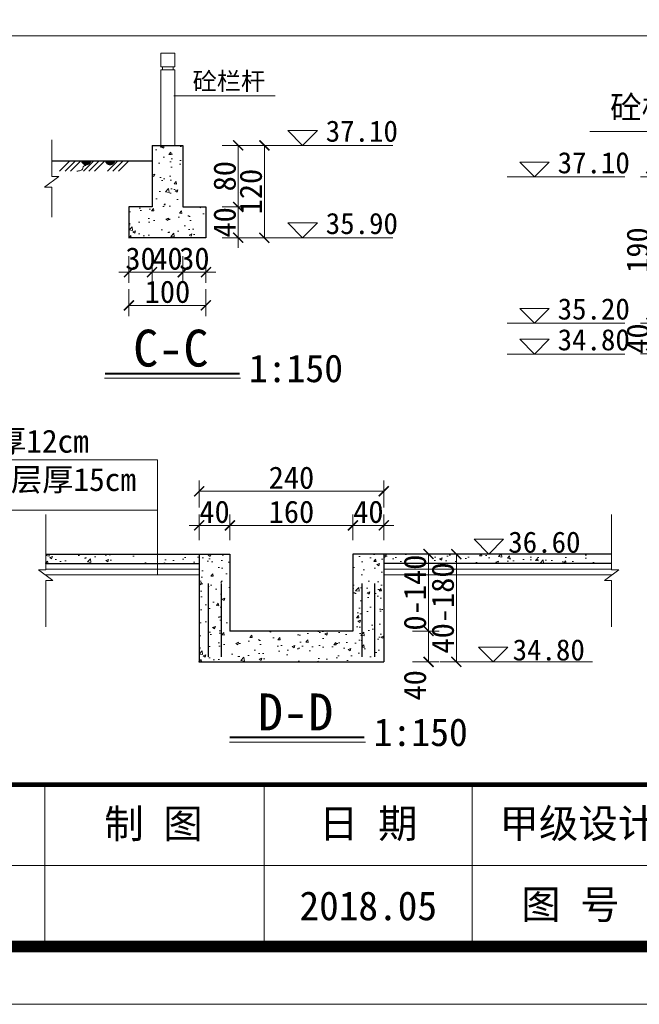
# Model space of a CAD drawing. Extents: x -27255 to 1448651, y 31034 to 8081248.
# Tile 130 of 198: x 583518 to 583599, y 3862053 to 3862181. Entities that reach past the tile are written whole.
import ezdxf
from ezdxf.enums import TextEntityAlignment as Align

# ---------------------------------------------------------------- set-up
doc = ezdxf.new("R2010")
doc.units = 0
doc.header["$PDMODE"] = 32
doc.header["$PDSIZE"] = 0.2
doc.layers.get('0').update_dxf_attribs({"linetype": 'CONTINUOUS'})
doc.layers.get('Defpoints').update_dxf_attribs({"linetype": 'CONTINUOUS'})
for name, color, linetype, lineweight in [('0.09折线', 6, 'CONTINUOUS', 9), ('0.09标注线', 3, 'CONTINUOUS', 9), ('0.13填充', 8, 'CONTINUOUS', 9), ('0.13文字', 3, 'CONTINUOUS', 13), ('0.30粗线', 7, 'CONTINUOUS', 30), ('0.3黄粗', 2, 'CONTINUOUS', 30), ('图框', 7, 'CONTINUOUS', 20), ('文字', 7, 'CONTINUOUS', 15), ('细实线', 3, 'CONTINUOUS', 20)]:
    doc.layers.add(name, color=color, linetype=linetype, lineweight=lineweight)
doc.styles.add('-仿宋_GB2312', font='FangSong_GB2312.ttf')
doc.styles.get("Standard").update_dxf_attribs({"font": 'rs.shx', "bigfont": 'hztxt.shx'})
doc.styles.add('仿宋', font='FangSong_GB2312.ttf', dxfattribs={"width": 0.7})
doc.styles.add('宋体', font='FangSong_GB2312.ttf')
doc.dimstyles.get("Standard").update_dxf_attribs({"dimtxt": 0.18, "dimasz": 0.18, "dimexe": 0.18, "dimexo": 0.0625, "dimgap": 0.09, "dimtad": 0, "dimtih": 1, "dimtoh": 1, "dimdec": 4, "dimzin": 0, "dimdsep": 46, "dimtxsty": 'Standard', "dimcen": 0.09, "dimadec": 0, "dimazin": 0, "dimtfac": 1, "dimtdec": 4, "dimtofl": 0, "dimtmove": 0, "dimatfit": 3, "dimfxl": 1, "dimtolj": 1, "dimtzin": 0, "dimarcsym": 0})

# ---------------------------------------------------------------- blocks, each defined once
blk = doc.blocks.new('d4trtg')
for p, q in [((657160.63, 3899795.46), (657160.63, 3899655.36)), ((657350.75, 3899795.46), (657350.75, 3899655.36)), ((657530.88, 3899795.46), (657530.88, 3899655.36))]:
    blk.add_line(p, q)
at = {"lineweight": 0}
for p, q in [((658021.21, 3899725.41), (655949.81, 3899725.41)), ((658071.24, 3899605.33), (653868.4, 3899605.33))]:
    blk.add_line(p, q, dxfattribs=at)
at = {"lineweight": 0, "const_width": 10.01}
blk.add_lwpolyline([(654118.57, 3902527.3), (658021.21, 3902527.3), (658021.21, 3899655.36), (654118.57, 3899655.36)], close=True, dxfattribs=at)
at = {"lineweight": 0, "const_width": 4}
blk.add_lwpolyline([(658021.21, 3899795.46), (654118.57, 3899795.46)], dxfattribs=at)
at = {"style": '仿宋'}
blk.add_text('2018.05', height=25.017, dxfattribs=at).set_placement((657440.81, 3899690.39), align=Align.MIDDLE)
at = {"attachment_point": 5, "style": '宋体'}
for s, insert, char_height in [('制 图', (657254.86, 3899760.21), 25.017), ('日 期', (657440.81, 3899760.43), 25.017), ('甲级设计证书编号A132012666', (657776.04, 3899760.43), 25.0169), ('图 号', (657615.93, 3899690.39), 25.017)]:
    blk.add_mtext(s, dxfattribs=dict(at, insert=insert, char_height=char_height))
blk = doc.blocks.new('_ARCHTICK')
at = {"color": 0, "linetype": 'ByBlock', "const_width": 0.15}
blk.add_lwpolyline([(-0.5, -0.5), (0.5, 0.5)], dxfattribs=at)
blk = doc.blocks.new('*D3595')
at = {"layer": '0.13文字', "color": 0, "lineweight": 9}
for p, q in [((583091.38, 3862181.12), (583091.38, 3862177.62)), ((583622.38, 3862181.12), (583622.38, 3862177.62)), ((583091.38, 3862179.02), (583622.38, 3862179.02))]:
    blk.add_line(p, q, dxfattribs=at)
at = {"layer": 'Defpoints', "color": 0, "lineweight": 13}
for p in [(583622.38, 3862253.45), (583091.38, 3862248.44), (583622.38, 3862179.02)]:
    blk.add_point(p, dxfattribs=at)
at = {"layer": '0.13文字', "color": 0, "lineweight": 9, "xscale": 1.3, "yscale": 1.3, "zscale": 1.3, "rotation": 180}
blk.add_blockref('_ARCHTICK', (583091.38, 3862179.02), dxfattribs=at)
at = {"layer": '0.13文字', "color": 0, "lineweight": 9, "xscale": 1.3, "yscale": 1.3, "zscale": 1.3}
blk.add_blockref('_ARCHTICK', (583622.38, 3862179.02), dxfattribs=at)
at = {"layer": '0.13文字', "color": 0, "lineweight": 13, "insert": (583356.88, 3862180.77), "char_height": 2.9, "attachment_point": 5, "style": '-仿宋_GB2312'}
blk.add_mtext('\\A1;5310', dxfattribs=at)
blk = doc.blocks.new('*D4289')
at = {"layer": '0.13文字', "color": 0, "lineweight": 9}
for p, q in [((583602.17, 3862160.69), (583598.67, 3862160.69)), ((583600.07, 3862160.69), (583600.07, 3862141.69)), ((583602.17, 3862141.69), (583598.67, 3862141.69))]:
    blk.add_line(p, q, dxfattribs=at)
at = {"layer": 'Defpoints', "color": 0, "lineweight": 13}
for p in [(583608.01, 3862160.69), (583600.07, 3862141.69), (583608.01, 3862141.69)]:
    blk.add_point(p, dxfattribs=at)
at = {"layer": '0.13文字', "color": 0, "lineweight": 9, "xscale": 1.3, "yscale": 1.3, "zscale": 1.3}
for p, rotation in [((583600.07, 3862160.69), 90), ((583600.07, 3862141.69), 270)]:
    blk.add_blockref('_ARCHTICK', p, dxfattribs=dict(at, rotation=rotation))
at = {"layer": '0.13文字', "color": 0, "lineweight": 13, "insert": (583598.32, 3862151.19), "char_height": 2.9, "attachment_point": 5, "rotation": 90, "style": '-仿宋_GB2312'}
blk.add_mtext('\\A1;190', dxfattribs=at)
blk = doc.blocks.new('*D4290')
at = {"layer": '0.13文字', "color": 0, "lineweight": 9}
for p, q in [((583600.07, 3862141.69), (583600.07, 3862142.99)), ((583602.17, 3862141.69), (583598.67, 3862141.69)), ((583600.07, 3862141.69), (583600.07, 3862137.69)), ((583602.17, 3862137.69), (583598.67, 3862137.69)), ((583600.07, 3862137.69), (583600.07, 3862136.39))]:
    blk.add_line(p, q, dxfattribs=at)
at = {"layer": 'Defpoints', "color": 0, "lineweight": 13}
for p in [(583605.01, 3862141.69), (583600.07, 3862137.69), (583605.01, 3862137.69)]:
    blk.add_point(p, dxfattribs=at)
at = {"layer": '0.13文字', "color": 0, "lineweight": 9, "xscale": 1.3, "yscale": 1.3, "zscale": 1.3}
for p, rotation in [((583600.07, 3862141.69), 270), ((583600.07, 3862137.69), 90)]:
    blk.add_blockref('_ARCHTICK', p, dxfattribs=dict(at, rotation=rotation))
at = {"layer": '0.13文字', "color": 0, "lineweight": 13, "insert": (583598.32, 3862139.69), "char_height": 2.9, "attachment_point": 5, "rotation": 90, "style": '-仿宋_GB2312'}
blk.add_mtext('\\A1;40', dxfattribs=at)
blk = doc.blocks.new('*D4291')
at = {"layer": '0.13文字', "color": 0, "lineweight": 9}
for p, q in [((583532.16, 3862150.42), (583532.16, 3862146.92)), ((583535.16, 3862150.42), (583535.16, 3862146.92)), ((583532.16, 3862148.32), (583530.86, 3862148.32)), ((583532.16, 3862148.32), (583535.16, 3862148.32)), ((583535.16, 3862148.32), (583536.46, 3862148.32))]:
    blk.add_line(p, q, dxfattribs=at)
at = {"layer": 'Defpoints', "color": 0, "lineweight": 13}
for p in [(583535.16, 3862156.79), (583532.16, 3862152.79), (583535.16, 3862148.32)]:
    blk.add_point(p, dxfattribs=at)
at = {"layer": '0.13文字', "color": 0, "lineweight": 9, "xscale": 1.3, "yscale": 1.3, "zscale": 1.3}
blk.add_blockref('_ARCHTICK', (583532.16, 3862148.32), dxfattribs=at)
at = {"layer": '0.13文字', "color": 0, "lineweight": 9, "xscale": 1.3, "yscale": 1.3, "zscale": 1.3, "rotation": 180}
blk.add_blockref('_ARCHTICK', (583535.16, 3862148.32), dxfattribs=at)
at = {"layer": '0.13文字', "color": 0, "lineweight": 13, "insert": (583533.66, 3862150.07), "char_height": 2.9, "attachment_point": 5, "style": '-仿宋_GB2312'}
blk.add_mtext('\\A1;30', dxfattribs=at)
blk = doc.blocks.new('*D4292')
at = {"layer": '0.13文字', "color": 0, "lineweight": 9}
for p, q in [((583535.16, 3862150.42), (583535.16, 3862146.92)), ((583539.16, 3862150.42), (583539.16, 3862146.92)), ((583535.16, 3862148.32), (583533.86, 3862148.32)), ((583535.16, 3862148.32), (583539.16, 3862148.32)), ((583539.16, 3862148.32), (583540.46, 3862148.32))]:
    blk.add_line(p, q, dxfattribs=at)
at = {"layer": 'Defpoints', "color": 0, "lineweight": 13}
for p in [(583535.16, 3862156.79), (583539.16, 3862156.79), (583539.16, 3862148.32)]:
    blk.add_point(p, dxfattribs=at)
at = {"layer": '0.13文字', "color": 0, "lineweight": 9, "xscale": 1.3, "yscale": 1.3, "zscale": 1.3}
blk.add_blockref('_ARCHTICK', (583535.16, 3862148.32), dxfattribs=at)
at = {"layer": '0.13文字', "color": 0, "lineweight": 9, "xscale": 1.3, "yscale": 1.3, "zscale": 1.3, "rotation": 180}
blk.add_blockref('_ARCHTICK', (583539.16, 3862148.32), dxfattribs=at)
at = {"layer": '0.13文字', "color": 0, "lineweight": 13, "insert": (583537.16, 3862150.07), "char_height": 2.9, "attachment_point": 5, "style": '-仿宋_GB2312'}
blk.add_mtext('\\A1;40', dxfattribs=at)
blk = doc.blocks.new('*D4293')
at = {"layer": '0.13文字', "color": 0, "lineweight": 9}
for p, q in [((583539.16, 3862150.42), (583539.16, 3862146.92)), ((583542.16, 3862150.42), (583542.16, 3862146.92)), ((583539.16, 3862148.32), (583537.86, 3862148.32)), ((583539.16, 3862148.32), (583542.16, 3862148.32)), ((583542.16, 3862148.32), (583543.46, 3862148.32))]:
    blk.add_line(p, q, dxfattribs=at)
at = {"layer": 'Defpoints', "color": 0, "lineweight": 13}
for p in [(583539.16, 3862156.79), (583542.16, 3862156.79), (583542.16, 3862148.32)]:
    blk.add_point(p, dxfattribs=at)
at = {"layer": '0.13文字', "color": 0, "lineweight": 9, "xscale": 1.3, "yscale": 1.3, "zscale": 1.3}
blk.add_blockref('_ARCHTICK', (583539.16, 3862148.32), dxfattribs=at)
at = {"layer": '0.13文字', "color": 0, "lineweight": 9, "xscale": 1.3, "yscale": 1.3, "zscale": 1.3, "rotation": 180}
blk.add_blockref('_ARCHTICK', (583542.16, 3862148.32), dxfattribs=at)
at = {"layer": '0.13文字', "color": 0, "lineweight": 13, "insert": (583540.66, 3862150.07), "char_height": 2.9, "attachment_point": 5, "style": '-仿宋_GB2312'}
blk.add_mtext('\\A1;30', dxfattribs=at)
blk = doc.blocks.new('*D4294')
at = {"layer": '0.13文字', "color": 0, "lineweight": 9}
for p, q in [((583532.16, 3862146.11), (583532.16, 3862142.61)), ((583542.16, 3862146.11), (583542.16, 3862142.61)), ((583542.16, 3862144.01), (583532.16, 3862144.01))]:
    blk.add_line(p, q, dxfattribs=at)
at = {"layer": 'Defpoints', "color": 0, "lineweight": 13}
for p in [(583532.16, 3862156.79), (583542.16, 3862156.79), (583532.16, 3862144.01)]:
    blk.add_point(p, dxfattribs=at)
at = {"layer": '0.13文字', "color": 0, "lineweight": 9, "xscale": 1.3, "yscale": 1.3, "zscale": 1.3, "rotation": 180}
blk.add_blockref('_ARCHTICK', (583532.16, 3862144.01), dxfattribs=at)
at = {"layer": '0.13文字', "color": 0, "lineweight": 9, "xscale": 1.3, "yscale": 1.3, "zscale": 1.3}
blk.add_blockref('_ARCHTICK', (583542.16, 3862144.01), dxfattribs=at)
at = {"layer": '0.13文字', "color": 0, "lineweight": 13, "insert": (583537.16, 3862145.76), "char_height": 2.9, "attachment_point": 5, "style": '-仿宋_GB2312'}
blk.add_mtext('\\A1;100', dxfattribs=at)
blk = doc.blocks.new('*D4295')
at = {"layer": '0.13文字', "color": 0, "lineweight": 9}
for p, q in [((583544.26, 3862164.79), (583547.76, 3862164.79)), ((583546.36, 3862164.79), (583546.36, 3862156.79)), ((583544.26, 3862156.79), (583547.76, 3862156.79))]:
    blk.add_line(p, q, dxfattribs=at)
at = {"layer": 'Defpoints', "color": 0, "lineweight": 13}
for p in [(583539.16, 3862164.79), (583539.16, 3862156.79), (583546.36, 3862156.79)]:
    blk.add_point(p, dxfattribs=at)
at = {"layer": '0.13文字', "color": 0, "lineweight": 9, "xscale": 1.3, "yscale": 1.3, "zscale": 1.3}
for p, rotation in [((583546.36, 3862164.79), 90), ((583546.36, 3862156.79), 270)]:
    blk.add_blockref('_ARCHTICK', p, dxfattribs=dict(at, rotation=rotation))
at = {"layer": '0.13文字', "color": 0, "lineweight": 13, "insert": (583544.61, 3862160.79), "char_height": 2.9, "attachment_point": 5, "rotation": 90, "style": '-仿宋_GB2312'}
blk.add_mtext('\\A1;80', dxfattribs=at)
blk = doc.blocks.new('*D4296')
at = {"layer": '0.13文字', "color": 0, "lineweight": 9}
for p, q in [((583546.36, 3862156.79), (583546.36, 3862158.09)), ((583544.26, 3862156.79), (583547.76, 3862156.79)), ((583546.36, 3862156.79), (583546.36, 3862152.79)), ((583544.26, 3862152.79), (583547.76, 3862152.79)), ((583546.36, 3862152.79), (583546.36, 3862151.49))]:
    blk.add_line(p, q, dxfattribs=at)
at = {"layer": 'Defpoints', "color": 0, "lineweight": 13}
for p in [(583542.16, 3862156.79), (583542.16, 3862152.79), (583546.36, 3862152.79)]:
    blk.add_point(p, dxfattribs=at)
at = {"layer": '0.13文字', "color": 0, "lineweight": 9, "xscale": 1.3, "yscale": 1.3, "zscale": 1.3}
for p, rotation in [((583546.36, 3862156.79), 270), ((583546.36, 3862152.79), 90)]:
    blk.add_blockref('_ARCHTICK', p, dxfattribs=dict(at, rotation=rotation))
at = {"layer": '0.13文字', "color": 0, "lineweight": 13, "insert": (583544.61, 3862154.79), "char_height": 2.9, "attachment_point": 5, "rotation": 90, "style": '-仿宋_GB2312'}
blk.add_mtext('\\A1;40', dxfattribs=at)
blk = doc.blocks.new('*D4297')
at = {"layer": '0.13文字', "color": 0, "lineweight": 9}
for p, q in [((583547.66, 3862164.79), (583551.16, 3862164.79)), ((583549.76, 3862164.79), (583549.76, 3862152.79)), ((583547.66, 3862152.79), (583551.16, 3862152.79))]:
    blk.add_line(p, q, dxfattribs=at)
at = {"layer": 'Defpoints', "color": 0, "lineweight": 13}
for p in [(583539.16, 3862164.79), (583542.16, 3862152.79), (583549.76, 3862152.79)]:
    blk.add_point(p, dxfattribs=at)
at = {"layer": '0.13文字', "color": 0, "lineweight": 9, "xscale": 1.3, "yscale": 1.3, "zscale": 1.3}
for p, rotation in [((583549.76, 3862164.79), 90), ((583549.76, 3862152.79), 270)]:
    blk.add_blockref('_ARCHTICK', p, dxfattribs=dict(at, rotation=rotation))
at = {"layer": '0.13文字', "color": 0, "lineweight": 13, "insert": (583548.01, 3862158.79), "char_height": 2.9, "attachment_point": 5, "rotation": 90, "style": '-仿宋_GB2312'}
blk.add_mtext('\\A1;120', dxfattribs=at)
blk = doc.blocks.new('*D4302')
at = {"layer": '0.13文字', "color": 0, "lineweight": 9}
for p, q in [((583541.28, 3862113.49), (583541.28, 3862116.82)), ((583545.28, 3862113.49), (583545.28, 3862116.82)), ((583541.28, 3862115.42), (583539.98, 3862115.42)), ((583541.28, 3862115.42), (583545.28, 3862115.42)), ((583545.28, 3862115.42), (583546.58, 3862115.42))]:
    blk.add_line(p, q, dxfattribs=at)
at = {"layer": 'Defpoints', "color": 0, "lineweight": 13}
for p in [(583545.28, 3862115.42), (583541.28, 3862111.69), (583545.28, 3862111.69)]:
    blk.add_point(p, dxfattribs=at)
at = {"layer": '0.13文字', "color": 0, "lineweight": 9, "xscale": 1.3, "yscale": 1.3, "zscale": 1.3}
blk.add_blockref('_ARCHTICK', (583541.28, 3862115.42), dxfattribs=at)
at = {"layer": '0.13文字', "color": 0, "lineweight": 9, "xscale": 1.3, "yscale": 1.3, "zscale": 1.3, "rotation": 180}
blk.add_blockref('_ARCHTICK', (583545.28, 3862115.42), dxfattribs=at)
at = {"layer": '0.13文字', "color": 0, "lineweight": 13, "insert": (583543.28, 3862117.17), "char_height": 2.9, "attachment_point": 5, "style": '-仿宋_GB2312'}
blk.add_mtext('\\A1;40', dxfattribs=at)
blk = doc.blocks.new('*D4303')
at = {"layer": '0.13文字', "color": 0, "lineweight": 9}
for p, q in [((583545.28, 3862113.49), (583545.28, 3862116.82)), ((583561.28, 3862113.49), (583561.28, 3862116.82)), ((583545.28, 3862115.42), (583561.28, 3862115.42))]:
    blk.add_line(p, q, dxfattribs=at)
at = {"layer": 'Defpoints', "color": 0, "lineweight": 13}
for p in [(583561.28, 3862115.42), (583545.28, 3862111.69), (583561.28, 3862111.69)]:
    blk.add_point(p, dxfattribs=at)
at = {"layer": '0.13文字', "color": 0, "lineweight": 9, "xscale": 1.3, "yscale": 1.3, "zscale": 1.3, "rotation": 180}
blk.add_blockref('_ARCHTICK', (583545.28, 3862115.42), dxfattribs=at)
at = {"layer": '0.13文字', "color": 0, "lineweight": 9, "xscale": 1.3, "yscale": 1.3, "zscale": 1.3}
blk.add_blockref('_ARCHTICK', (583561.28, 3862115.42), dxfattribs=at)
at = {"layer": '0.13文字', "color": 0, "lineweight": 13, "insert": (583553.28, 3862117.17), "char_height": 2.9, "attachment_point": 5, "style": '-仿宋_GB2312'}
blk.add_mtext('\\A1;160', dxfattribs=at)
blk = doc.blocks.new('*D4304')
at = {"layer": '0.13文字', "color": 0, "lineweight": 9}
for p, q in [((583561.28, 3862113.49), (583561.28, 3862116.82)), ((583565.28, 3862113.49), (583565.28, 3862116.82)), ((583561.28, 3862115.42), (583559.98, 3862115.42)), ((583561.28, 3862115.42), (583565.28, 3862115.42)), ((583565.28, 3862115.42), (583566.58, 3862115.42))]:
    blk.add_line(p, q, dxfattribs=at)
at = {"layer": 'Defpoints', "color": 0, "lineweight": 13}
for p in [(583565.28, 3862115.42), (583561.28, 3862111.69), (583565.28, 3862111.69)]:
    blk.add_point(p, dxfattribs=at)
at = {"layer": '0.13文字', "color": 0, "lineweight": 9, "xscale": 1.3, "yscale": 1.3, "zscale": 1.3}
blk.add_blockref('_ARCHTICK', (583561.28, 3862115.42), dxfattribs=at)
at = {"layer": '0.13文字', "color": 0, "lineweight": 9, "xscale": 1.3, "yscale": 1.3, "zscale": 1.3, "rotation": 180}
blk.add_blockref('_ARCHTICK', (583565.28, 3862115.42), dxfattribs=at)
at = {"layer": '0.13文字', "color": 0, "lineweight": 13, "insert": (583563.28, 3862117.17), "char_height": 2.9, "attachment_point": 5, "style": '-仿宋_GB2312'}
blk.add_mtext('\\A1;40', dxfattribs=at)
blk = doc.blocks.new('*D4305')
at = {"layer": '0.13文字', "color": 0, "lineweight": 9}
for p, q in [((583541.28, 3862117.75), (583541.28, 3862121.25)), ((583565.28, 3862117.75), (583565.28, 3862121.25)), ((583565.28, 3862119.85), (583541.28, 3862119.85))]:
    blk.add_line(p, q, dxfattribs=at)
at = {"layer": 'Defpoints', "color": 0, "lineweight": 13}
for p in [(583541.28, 3862119.85), (583541.28, 3862111.69), (583565.28, 3862111.69)]:
    blk.add_point(p, dxfattribs=at)
at = {"layer": '0.13文字', "color": 0, "lineweight": 9, "xscale": 1.3, "yscale": 1.3, "zscale": 1.3, "rotation": 180}
blk.add_blockref('_ARCHTICK', (583541.28, 3862119.85), dxfattribs=at)
at = {"layer": '0.13文字', "color": 0, "lineweight": 9, "xscale": 1.3, "yscale": 1.3, "zscale": 1.3}
blk.add_blockref('_ARCHTICK', (583565.28, 3862119.85), dxfattribs=at)
at = {"layer": '0.13文字', "color": 0, "lineweight": 13, "insert": (583553.28, 3862121.6), "char_height": 2.9, "attachment_point": 5, "style": '-仿宋_GB2312'}
blk.add_mtext('\\A1;240', dxfattribs=at)
blk = doc.blocks.new('*D4306')
at = {"layer": '0.13文字', "color": 0, "lineweight": 9}
for p, q in [((583569, 3862111.69), (583572.5, 3862111.69)), ((583571.1, 3862111.69), (583571.1, 3862101.69)), ((583569, 3862101.69), (583572.5, 3862101.69))]:
    blk.add_line(p, q, dxfattribs=at)
at = {"layer": 'Defpoints', "color": 0, "lineweight": 13}
for p in [(583561.28, 3862111.69), (583561.28, 3862101.69), (583571.1, 3862101.69)]:
    blk.add_point(p, dxfattribs=at)
at = {"layer": '0.13文字', "color": 0, "lineweight": 9, "xscale": 1.3, "yscale": 1.3, "zscale": 1.3}
for p, rotation in [((583571.1, 3862111.69), 90), ((583571.1, 3862101.69), 270)]:
    blk.add_blockref('_ARCHTICK', p, dxfattribs=dict(at, rotation=rotation))
at = {"layer": '0.13文字', "color": 0, "lineweight": 13, "insert": (583569.35, 3862106.69), "char_height": 2.9, "attachment_point": 5, "rotation": 90, "style": '-仿宋_GB2312'}
blk.add_mtext('\\A1;0-140', dxfattribs=at)
blk = doc.blocks.new('*D4307')
at = {"layer": '0.13文字', "color": 0, "lineweight": 9}
for p, q in [((583569, 3862101.69), (583572.5, 3862101.69)), ((583571.1, 3862101.69), (583571.1, 3862097.69)), ((583569, 3862097.69), (583572.5, 3862097.69))]:
    blk.add_line(p, q, dxfattribs=at)
at = {"layer": 'Defpoints', "color": 0, "lineweight": 13}
for p in [(583561.28, 3862101.69), (583565.28, 3862097.69), (583571.1, 3862097.69)]:
    blk.add_point(p, dxfattribs=at)
at = {"layer": '0.13文字', "color": 0, "lineweight": 9, "xscale": 1.3, "yscale": 1.3, "zscale": 1.3}
for p, rotation in [((583571.1, 3862101.69), 90), ((583571.1, 3862097.69), 270)]:
    blk.add_blockref('_ARCHTICK', p, dxfattribs=dict(at, rotation=rotation))
at = {"layer": '0.13文字', "color": 0, "lineweight": 13, "insert": (583569.35, 3862094.64), "char_height": 2.9, "attachment_point": 5, "rotation": 90, "style": '-仿宋_GB2312'}
blk.add_mtext('\\A1;40', dxfattribs=at)
blk = doc.blocks.new('*D4308')
at = {"layer": '0.13文字', "color": 0, "lineweight": 9}
for p, q in [((583572.62, 3862111.69), (583576.12, 3862111.69)), ((583574.72, 3862111.69), (583574.72, 3862097.69)), ((583572.62, 3862097.69), (583576.12, 3862097.69))]:
    blk.add_line(p, q, dxfattribs=at)
at = {"layer": 'Defpoints', "color": 0, "lineweight": 13}
for p in [(583565.28, 3862111.69), (583565.28, 3862097.69), (583574.72, 3862097.69)]:
    blk.add_point(p, dxfattribs=at)
at = {"layer": '0.13文字', "color": 0, "lineweight": 9, "xscale": 1.3, "yscale": 1.3, "zscale": 1.3}
for p, rotation in [((583574.72, 3862111.69), 90), ((583574.72, 3862097.69), 270)]:
    blk.add_blockref('_ARCHTICK', p, dxfattribs=dict(at, rotation=rotation))
at = {"layer": '0.13文字', "color": 0, "lineweight": 13, "insert": (583572.97, 3862104.69), "char_height": 2.9, "attachment_point": 5, "rotation": 90, "style": '-仿宋_GB2312'}
blk.add_mtext('\\A1;40-180', dxfattribs=at)

msp = doc.modelspace()

# ---------------------------------------------------------------- hatches: boundary and pattern name
at = {"layer": '0.13填充'}
h = msp.add_hatch(color=7, dxfattribs=at)
edge = h.paths.add_edge_path()
edge.add_ellipse((583526.59788, 3862162.92914), major_axis=(0, -0.73325), ratio=0.964264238, start_angle=280.8772955, end_angle=439.1227045)
edge.add_line((583527.29223, 3862162.79077), (583525.90353, 3862162.79077))
h = msp.add_hatch(color=7, dxfattribs=at)
edge = h.paths.add_edge_path()
edge.add_ellipse((583529.70792, 3862162.92914), major_axis=(0, -0.73325), ratio=0.964264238, start_angle=280.8772955, end_angle=439.1227045)
edge.add_line((583530.40227, 3862162.79077), (583529.01358, 3862162.79077))
at = {"layer": '0.13文字', "lineweight": 13}
h = msp.add_hatch(dxfattribs=at)
h.set_pattern_fill('AR-CONC', color=256, scale=0.02, style=0)
h.set_pattern_definition([(50, (583532.159, 3862152.7908), (3.6437, -0.3188), [0.381, -4.191]), (355, (583532.159, 3862152.7908), (-0.7049, 3.8211), [0.3048, -3.3528]), (100.45, (583532.4626, 3862152.7642), (2.93885, 3.5023), [0.3238, -3.5618]), (46.184, (583532.159, 3862153.8068), (5.4216, -0.8408), [0.5715, -6.2865]), (96.636, (583532.6107, 3862153.7367), (4.748, 4.9485), [0.4857, -5.3427]), (351.184, (583532.159, 3862153.807), (4.748, 4.9485), [0.4572, -5.0292]), (21, (583532.667, 3862153.5528), (3.0323, -2.0453), [0.381, -4.191]), (326, (583532.667, 3862153.5528), (1.236, 3.6838), [0.3048, -3.3528]), (71.451, (583532.9196, 3862153.3823), (4.2683, 1.63846), [0.3238, -3.5618]), (37.5, (583532.1589, 3862152.7908), (0.06177, 1.6911), [0, -3.31216, 0, -3.4036, 0, -3.3655]), (7.5, (583532.159, 3862152.7908), (1.3364, 2.00361), [0, -1.94056, 0, -3.23596, 0, -1.2827]), (327.5, (583531.0261, 3862152.7908), (2.71181, -0.11457), [0, -1.27, 0, -3.9624, 0, -5.2578]), (317.5, (583530.518, 3862152.7908), (2.9626, 0.50853), [0, -1.651, 0, -2.63144, 0, -3.7338])])
h.paths.add_polyline_path([(583539.15892, 3862156.79077), (583539.15892, 3862164.79077), (583535.15892, 3862164.79077), (583535.15892, 3862156.79077), (583532.15892, 3862156.79077), (583532.15892, 3862152.79077), (583542.15892, 3862152.79077), (583542.15892, 3862156.79077)])
h = msp.add_hatch(dxfattribs=at)
h.set_pattern_fill('AR-CONC', color=256, scale=0.02, style=0)
h.set_pattern_definition([(50, (583521.3363, 3862110.4882), (3.6437, -0.3188), [0.381, -4.191]), (355, (583521.3363, 3862110.488), (-0.70486, 3.8211), [0.3048, -3.3528]), (100.45, (583521.64, 3862110.4616), (2.93885, 3.50233), [0.3238, -3.5618]), (46.184, (583521.3363, 3862111.504), (5.4216, -0.8408), [0.5715, -6.2865]), (96.636, (583521.788, 3862111.434), (4.7481, 4.9485), [0.4857, -5.3427]), (351.184, (583521.336, 3862111.504), (4.7481, 4.9485), [0.4572, -5.0292]), (21, (583521.8443, 3862111.2502), (3.0323, -2.0453), [0.381, -4.191]), (326, (583521.8443, 3862111.25), (1.23604, 3.68376), [0.3048, -3.3528]), (71.451, (583522.097, 3862111.0797), (4.2683, 1.63846), [0.3238, -3.5618]), (37.5, (583521.3363, 3862110.4882), (0.06177, 1.6911), [0, -3.31216, 0, -3.4036, 0, -3.3655]), (7.5, (583521.3363, 3862110.4882), (1.3364, 2.00361), [0, -1.94056, 0, -3.23596, 0, -1.2827]), (327.5, (583520.2034, 3862110.4882), (2.71181, -0.114575), [0, -1.27, 0, -3.9624, 0, -5.2578]), (317.5, (583519.6954, 3862110.4882), (2.96258, 0.50853), [0, -1.651, 0, -2.63144, 0, -3.7338])])
h.paths.add_polyline_path([(583541.28281, 3862111.68818), (583521.33626, 3862111.68818), (583521.33626, 3862110.48818), (583541.28281, 3862110.48818)])
h = msp.add_hatch(dxfattribs=at)
h.set_pattern_fill('AR-CONC', color=256, scale=0.02, style=0)
h.set_pattern_definition([(50, (583541.2828, 3862097.6882), (3.6437, -0.31878), [0.381, -4.191]), (355, (583541.2828, 3862097.688), (-0.70486, 3.82113), [0.3048, -3.3528]), (100.451, (583541.5864, 3862097.6616), (2.93885, 3.50233), [0.3238, -3.5618]), (46.184, (583541.283, 3862098.704), (5.4216, -0.84085), [0.5715, -6.2865]), (96.636, (583541.7346, 3862098.634), (4.7481, 4.9485), [0.4857, -5.3427]), (351.184, (583541.283, 3862098.704), (4.7481, 4.9485), [0.4572, -5.0292]), (21, (583541.7908, 3862098.4502), (3.0323, -2.0453), [0.381, -4.191]), (326, (583541.7908, 3862098.45), (1.23604, 3.68376), [0.3048, -3.3528]), (71.451, (583542.0435, 3862098.2797), (4.26833, 1.63846), [0.3238, -3.5618]), (37.5, (583541.2828, 3862097.6882), (0.06177, 1.6911), [0, -3.31216, 0, -3.4036, 0, -3.3655]), (7.5, (583541.2828, 3862097.6882), (1.33639, 2.00361), [0, -1.94056, 0, -3.23596, 0, -1.2827]), (327.5, (583540.15, 3862097.6882), (2.71181, -0.114575), [0, -1.27, 0, -3.9624, 0, -5.2578]), (317.5, (583539.642, 3862097.6882), (2.96258, 0.50853), [0, -1.651, 0, -2.63144, 0, -3.7338])])
h.paths.add_polyline_path([(583545.28281, 3862101.68818), (583545.28281, 3862111.68818), (583541.28281, 3862111.68818), (583541.28281, 3862097.68818), (583565.28281, 3862097.68818), (583565.28281, 3862111.68818), (583561.28281, 3862111.68818), (583561.28281, 3862101.68818)])
h = msp.add_hatch(dxfattribs=at)
h.set_pattern_fill('AR-CONC', color=256, scale=0.02, style=0)
h.set_pattern_definition([(50, (583565.2828, 3862101.284), (3.6437, -0.31878), [0.381, -4.191]), (355, (583565.2828, 3862101.284), (-0.70486, 3.82113), [0.3048, -3.3528]), (100.451, (583565.5864, 3862101.2574), (2.93885, 3.50233), [0.3238, -3.5618]), (46.184, (583565.283, 3862102.3), (5.4216, -0.84085), [0.5715, -6.2865]), (96.636, (583565.7346, 3862102.23), (4.7481, 4.9485), [0.4857, -5.3427]), (351.184, (583565.283, 3862102.3), (4.7481, 4.9485), [0.4572, -5.0292]), (21, (583565.7908, 3862102.046), (3.0323, -2.0453), [0.381, -4.191]), (326, (583565.7908, 3862102.046), (1.23604, 3.68376), [0.3048, -3.3528]), (71.451, (583566.0435, 3862101.8755), (4.26833, 1.63846), [0.3238, -3.5618]), (37.5, (583565.2828, 3862101.284), (0.06177, 1.6911), [0, -3.31216, 0, -3.4036, 0, -3.3655]), (7.5, (583565.2828, 3862101.284), (1.33639, 2.00361), [0, -1.94056, 0, -3.23596, 0, -1.2827]), (327.5, (583564.15, 3862101.284), (2.71181, -0.114575), [0, -1.27, 0, -3.9624, 0, -5.2578]), (317.5, (583563.642, 3862101.284), (2.96258, 0.50853), [0, -1.651, 0, -2.63144, 0, -3.7338])])
h.paths.add_polyline_path([(583594.90215, 3862111.68818), (583565.28281, 3862111.68818), (583565.28281, 3862110.48818), (583594.90215, 3862110.48818)])
h.paths.add_polyline_path([(583567.17374, 3862101.28399), (583567.17374, 3862112.09237), (583571.52374, 3862112.09237), (583571.52374, 3862101.28399)], flags=9)

# ---------------------------------------------------------------- linework, layer by layer
at = {"layer": '0.09折线', "color": 4}
for p, q in [((583536.31098, 3862174.99077), (583536.31098, 3862176.79077)), ((583536.31098, 3862176.79077), (583538.11098, 3862176.79077)), ((583536.31098, 3862174.99077), (583536.31098, 3862176.79077)), ((583536.31098, 3862176.79077), (583538.11098, 3862176.79077)), ((583536.31098, 3862174.99077), (583536.31098, 3862176.79077)), ((583536.31098, 3862176.79077), (583538.11098, 3862176.79077)), ((583538.11098, 3862174.99077), (583538.11098, 3862176.79077)), ((583538.11098, 3862174.99077), (583538.11098, 3862176.79077)), ((583538.11098, 3862174.99077), (583538.11098, 3862176.79077)), ((583536.31098, 3862174.99077), (583538.11098, 3862174.99077)), ((583536.31098, 3862174.99077), (583538.11098, 3862174.99077)), ((583536.31098, 3862174.99077), (583538.11098, 3862174.99077)), ((583536.51098, 3862174.59077), (583536.51098, 3862174.99077)), ((583536.51098, 3862174.59077), (583536.51098, 3862174.99077)), ((583536.51098, 3862174.59077), (583536.51098, 3862174.99077)), ((583537.91098, 3862174.59077), (583537.91098, 3862174.99077)), ((583537.91098, 3862174.59077), (583537.91098, 3862174.99077)), ((583537.91098, 3862174.59077), (583537.91098, 3862174.99077)), ((583536.31098, 3862174.59077), (583538.11098, 3862174.59077)), ((583536.31098, 3862174.59077), (583536.31098, 3862164.79077)), ((583536.31098, 3862174.59077), (583538.11098, 3862174.59077)), ((583536.31098, 3862174.59077), (583536.31098, 3862164.79077)), ((583536.31098, 3862174.59077), (583538.11098, 3862174.59077)), ((583536.31098, 3862174.59077), (583536.31098, 3862164.79077)), ((583538.11098, 3862164.79077), (583538.11098, 3862174.59077)), ((583538.11098, 3862164.79077), (583538.11098, 3862174.59077)), ((583538.11098, 3862164.79077), (583538.11098, 3862174.59077))]:
    msp.add_line(p, q, dxfattribs=at)
at = {"layer": '0.09标注线'}
for p, q in [((583537.99346, 3862171.24839), (583551.17719, 3862171.24839)), ((583552.80695, 3862166.71551), (583554.73169, 3862164.79077)), ((583556.65642, 3862166.71551), (583552.80695, 3862166.71551)), ((583554.73169, 3862164.79077), (583556.65642, 3862166.71551)), ((583592.07793, 3862166.57561), (583609.90221, 3862166.57561)), ((583566.46097, 3862164.79077), (583551.16291, 3862164.79077)), ((583582.95764, 3862162.6105), (583584.88238, 3862160.68577)), ((583586.80711, 3862162.6105), (583582.95764, 3862162.6105)), ((583584.88238, 3862160.68577), (583586.80711, 3862162.6105)), ((583596.61166, 3862160.68577), (583581.3136, 3862160.68577)), ((583552.80695, 3862154.71551), (583554.73169, 3862152.79077)), ((583556.65642, 3862154.71551), (583552.80695, 3862154.71551)), ((583554.73169, 3862152.79077), (583556.65642, 3862154.71551)), ((583566.46097, 3862152.79077), (583551.16291, 3862152.79077)), ((583582.95764, 3862143.6105), (583584.88238, 3862141.68577)), ((583586.80711, 3862143.6105), (583582.95764, 3862143.6105)), ((583584.88238, 3862141.68577), (583586.80711, 3862143.6105)), ((583596.61166, 3862141.68577), (583581.3136, 3862141.68577)), ((583582.95764, 3862139.61051), (583584.88238, 3862137.68577)), ((583586.80711, 3862139.61051), (583582.95764, 3862139.61051)), ((583584.88238, 3862137.68577), (583586.80711, 3862139.61051)), ((583495.58179, 3862123.93699, 5.8678), (583535.84509, 3862123.93699, 5.8678)), ((583535.84509, 3862108.98818), (583535.84509, 3862123.93699, 5.8678)), ((583495.58179, 3862117.407, 5.8678), (583535.84509, 3862117.407, 5.8678))]:
    msp.add_line(p, q, dxfattribs=at)
at = {"layer": '0.09标注线', "color": 7, "linetype": 'Continuous', "lineweight": 13}
for p, q in [((583522.12166, 3862160.73057), (583522.12166, 3862165.5075)), ((583522.12166, 3862155.47793), (583522.12166, 3862159.36528)), ((583521.33626, 3862109.62797), (583521.33626, 3862116.83404)), ((583594.90215, 3862109.62797), (583594.90215, 3862116.83404)), ((583521.33626, 3862109.73818), (583541.28281, 3862109.73818)), ((583594.90215, 3862109.73818), (583565.28281, 3862109.73818)), ((583521.33626, 3862108.98818), (583541.28281, 3862108.98818)), ((583594.96067, 3862108.98818), (583565.28281, 3862108.98818)), ((583521.33626, 3862102.25134), (583521.33626, 3862108.26268)), ((583594.90215, 3862102.25134), (583594.90215, 3862108.26268))]:
    msp.add_line(p, q, dxfattribs=at)
at = {"layer": '0.09标注线', "color": 7, "ltscale": 0.005}
for p, q in [((583523.05389, 3862160.73057), (583521.18942, 3862159.36528)), ((583522.12166, 3862160.73057), (583523.05389, 3862160.73057)), ((583521.18942, 3862159.36528), (583522.12166, 3862159.36528)), ((583520.40402, 3862109.62797), (583522.26849, 3862108.26268)), ((583521.33626, 3862109.62797), (583520.40402, 3862109.62797)), ((583595.83439, 3862109.62797), (583593.96991, 3862108.26268)), ((583594.90215, 3862109.62797), (583595.83439, 3862109.62797)), ((583522.26849, 3862108.26268), (583521.33626, 3862108.26268)), ((583593.96991, 3862108.26268), (583594.90215, 3862108.26268))]:
    msp.add_line(p, q, dxfattribs=at)
at = {"layer": '0.13填充', "ltscale": 0.005}
for p, q in [((583528.99021, 3862134.53275), (583546.66706, 3862134.53275)), ((583545.21304, 3862087.25823), (583562.88989, 3862087.25823))]:
    msp.add_line(p, q, dxfattribs=at)
at = {"layer": '0.13填充', "lineweight": 40, "ltscale": 0.005}
for p, q in [((583529.05725, 3862135.16866), (583546.50584, 3862135.16866)), ((583545.28008, 3862087.89414), (583562.72867, 3862087.89414))]:
    msp.add_line(p, q, dxfattribs=at)
at = {"layer": '0.13文字', "lineweight": 13}
msp.add_line((583596.61166, 3862137.68577), (583581.3136, 3862137.68577), dxfattribs=at)
at = {"layer": '0.30粗线', "color": 7, "lineweight": 30}
for p, q in [((583535.15892, 3862164.79077), (583539.15892, 3862164.79077)), ((583535.15892, 3862164.79077), (583535.15892, 3862156.79077)), ((583539.15892, 3862164.79077), (583539.15892, 3862156.79077)), ((583522.12166, 3862162.79077), (583535.15892, 3862162.79077)), ((583535.15892, 3862156.79077), (583532.15892, 3862156.79077)), ((583532.15892, 3862156.79077), (583532.15892, 3862152.79077)), ((583539.15892, 3862156.79077), (583542.15892, 3862156.79077)), ((583542.15892, 3862156.79077), (583542.15892, 3862152.79077)), ((583542.15892, 3862152.79077), (583532.15892, 3862152.79077)), ((583521.33626, 3862111.68818), (583545.28281, 3862111.68818)), ((583541.28281, 3862111.68818), (583541.28281, 3862097.68818)), ((583545.28281, 3862111.68818), (583545.28281, 3862101.68818)), ((583565.28281, 3862111.68818), (583561.28281, 3862111.68818)), ((583561.28281, 3862111.68818), (583561.28281, 3862101.68818)), ((583594.90215, 3862111.68818), (583561.28281, 3862111.68818)), ((583565.28281, 3862111.68818), (583565.28281, 3862097.68818)), ((583521.33626, 3862110.48818), (583541.28281, 3862110.48818)), ((583594.90215, 3862110.48818), (583565.28281, 3862110.48818)), ((583561.28281, 3862101.68818), (583545.28281, 3862101.68818)), ((583541.28281, 3862097.68818), (583565.28281, 3862097.68818))]:
    msp.add_line(p, q, dxfattribs=at)
at = {"layer": '0.3黄粗'}
for p, q in [((583542.46808, 3862107.88641), (583542.46808, 3862098.32535)), ((583544.13507, 3862107.88641), (583544.13507, 3862098.32535)), ((583562.43055, 3862107.88641), (583562.43055, 3862098.32535)), ((583564.09754, 3862107.88641), (583564.09754, 3862098.32535))]:
    msp.add_line(p, q, dxfattribs=at)
at = {"layer": '细实线', "color": 7, "ltscale": 5}
for p, q in [((583524.47823, 3862162.79077), (583523.13721, 3862161.44975)), ((583525.18783, 3862162.79077), (583523.84681, 3862161.44975)), ((583525.89742, 3862162.79077), (583524.5564, 3862161.44975)), ((583527.58828, 3862162.79077), (583526.24725, 3862161.44975)), ((583528.29787, 3862162.79077), (583526.95685, 3862161.44975)), ((583529.00747, 3862162.79077), (583527.66645, 3862161.44975)), ((583530.69832, 3862162.79077), (583529.3573, 3862161.44975)), ((583531.40792, 3862162.79077), (583530.0669, 3862161.44975)), ((583532.11751, 3862162.79077), (583530.77649, 3862161.44975))]:
    msp.add_line(p, q, dxfattribs=at)
at = {"layer": '细实线', "color": 3, "lineweight": 15}
for p, q in [((583577.01632, 3862113.61291), (583578.94105, 3862111.68818)), ((583580.86579, 3862113.61291), (583577.01632, 3862113.61291)), ((583578.94105, 3862111.68818), (583580.86579, 3862113.61291)), ((583575.96707, 3862111.68818), (583589.68799, 3862111.68818)), ((583577.58111, 3862099.61291), (583579.50585, 3862097.68818)), ((583581.43058, 3862099.61291), (583577.58111, 3862099.61291)), ((583579.50585, 3862097.68818), (583581.43058, 3862099.61291)), ((583575.93707, 3862097.68818), (583592.40218, 3862097.68818))]:
    msp.add_line(p, q, dxfattribs=at)
at = {"layer": '细实线', "color": 7, "lineweight": 20, "ltscale": 5, "start_tangent": (-0.999064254, 0.043250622), "end_tangent": (-0.999505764, -0.031436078)}
msp.add_spline([(583526.5672, 3862162.19936), (583526.26636, 3862162.08319), (583526.18901, 3862161.9546), (583526.15047, 3862161.78099), (583526.01743, 3862161.62001), (583525.81826, 3862161.51925), (583525.39742, 3862161.44975)], degree=3, dxfattribs=at)

# ---------------------------------------------------------------- block references
at = {"layer": '图框', "xscale": 0.1501499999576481, "yscale": 0.1501500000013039, "zscale": 0.15015}
msp.add_blockref('d4trtg', (484848.52942, 3276527.45477), dxfattribs=at)

# ---------------------------------------------------------------- texts
at = {"layer": '0.09标注线', "char_height": 2.99, "attachment_point": 1, "style": '-仿宋_GB2312'}
for s, insert in [('砼栏杆', (583594.72116, 3862171.23471, -1.05849)), ('C25现浇砼厚12cm\\P砂石混合垫层厚15cm', (583496.38974, 3862127.8628, 12.43744))]:
    msp.add_mtext(s, dxfattribs=dict(at, insert=insert))
at = {"layer": '0.13文字', "lineweight": 13, "insert": (583587.88847, 3862140.92448), "char_height": 2.76, "width": 2.76, "attachment_point": 1, "style": '-仿宋_GB2312'}
msp.add_mtext('34.80', dxfattribs=at)
at = {"layer": '文字', "color": 7, "attachment_point": 1, "style": '-仿宋_GB2312'}
for s, insert, char_height, width in [('C-C', (583532.70325, 3862140.85268), 4.8, 45.6164618), ('1:150', (583547.74171, 3862137.62618), 3.6, 12.3474569), ('D-D', (583548.92608, 3862093.57816), 4.8, 45.6164618), ('1:150', (583563.96454, 3862090.35166), 3.6, 12.3474569)]:
    msp.add_mtext(s, dxfattribs=dict(at, insert=insert, char_height=char_height, width=width))
at = {"layer": '细实线', "lineweight": 13, "insert": (583540.44116, 3862171.73769), "char_height": 2.3, "width": 33.7918526, "attachment_point": 7, "style": '-仿宋_GB2312'}
msp.add_mtext('砼栏杆', dxfattribs=at)
at = {"layer": '细实线', "color": 3, "lineweight": 15, "char_height": 2.76, "width": 2.76, "style": '-仿宋_GB2312'}
for s, insert, attachment_point in [('37.10', (583557.73778, 3862168.02949), 1), ('37.10', (583587.88847, 3862163.92448), 1), ('35.90', (583557.73778, 3862156.02949), 1), ('35.20', (583587.88847, 3862144.92448), 1), ('36.60', (583590.85966, 3862114.62625), 3), ('34.80', (583591.42446, 3862100.62625), 3)]:
    msp.add_mtext(s, dxfattribs=dict(at, insert=insert, attachment_point=attachment_point))

# ---------------------------------------------------------------- dimensions: what is measured, and where the dimension line sits
at = {"layer": '0.13文字', "lineweight": 13}
for base, p1, p2, picture, middle in [((583622.38432, 3862179.01566), (583091.38432, 3862248.44201), (583622.38432, 3862253.44617), '*D3595', (583356.88432, 3862180.76566)), ((583535.15892, 3862148.3168), (583532.15892, 3862152.79077), (583535.15892, 3862156.79077), '*D4291', (583533.65892, 3862150.0668)), ((583532.15892, 3862144.01227), (583542.15892, 3862156.79077), (583532.15892, 3862156.79077), '*D4294', (583537.15892, 3862145.76227)), ((583539.15892, 3862148.3168), (583535.15892, 3862156.79077), (583539.15892, 3862156.79077), '*D4292', (583537.15892, 3862150.0668)), ((583542.15892, 3862148.3168), (583539.15892, 3862156.79077), (583542.15892, 3862156.79077), '*D4293', (583540.65892, 3862150.0668)), ((583541.28281, 3862119.85304), (583565.28281, 3862111.68818), (583541.28281, 3862111.68818), '*D4305', (583553.28281, 3862121.60304)), ((583545.28281, 3862115.42311), (583541.28281, 3862111.68818), (583545.28281, 3862111.68818), '*D4302', (583543.28281, 3862117.17311)), ((583561.28281, 3862115.42311), (583545.28281, 3862111.68818), (583561.28281, 3862111.68818), '*D4303', (583553.28281, 3862117.17311)), ((583565.28281, 3862115.42311), (583561.28281, 3862111.68818), (583565.28281, 3862111.68818), '*D4304', (583563.28281, 3862117.17311))]:
    dim = msp.add_linear_dim(base=base, p1=p1, p2=p2, dimstyle='Standard', override={"dimtxt": 2.9, "dimasz": 1.3, "dimexe": 1.4, "dimexo": 1.8, "dimgap": 0.3, "dimtad": 1, "dimtih": 0, "dimtoh": 0, "dimdec": 0, "dimlfac": 10, "dimtxsty": '-仿宋_GB2312', "dimblk": 'ARCHTICK', "dimtdec": 0, "dimtix": 1, "dimtofl": 1, "dimtmove": 2, "dimfxl": 2.1, "dimfxlon": 1, "dimlwd": 9, "dimlwe": 9}, dxfattribs=at)
    dim.commit()
    dim.dimension.update_dxf_attribs({"geometry": picture, "text_midpoint": middle})
for base, p1, p2, picture, middle in [((583546.36128, 3862156.79077), (583539.15892, 3862164.79077), (583539.15892, 3862156.79077), '*D4295', (583544.61128, 3862160.79077)), ((583549.76291, 3862152.79077), (583539.15892, 3862164.79077), (583542.15892, 3862152.79077), '*D4297', (583548.01291, 3862158.79077)), ((583600.0682, 3862141.68577), (583608.01421, 3862160.68577), (583608.01424, 3862141.68577), '*D4289', (583598.3182, 3862151.18577)), ((583546.36128, 3862152.79077), (583542.15892, 3862156.79077), (583542.15892, 3862152.79077), '*D4296', (583544.61128, 3862154.79077)), ((583600.0682, 3862137.68572), (583605.01421, 3862141.68577), (583605.01421, 3862137.68572), '*D4290', (583598.3182, 3862139.68574))]:
    dim = msp.add_linear_dim(base=base, p1=p1, p2=p2, angle=90, dimstyle='Standard', override={"dimtxt": 2.9, "dimasz": 1.3, "dimexe": 1.4, "dimexo": 1.8, "dimgap": 0.3, "dimtad": 1, "dimtih": 0, "dimtoh": 0, "dimdec": 0, "dimlfac": 10, "dimtxsty": '-仿宋_GB2312', "dimblk": 'ARCHTICK', "dimtdec": 0, "dimtix": 1, "dimtofl": 1, "dimtmove": 2, "dimfxl": 2.1, "dimfxlon": 1, "dimlwd": 9, "dimlwe": 9}, dxfattribs=at)
    dim.commit()
    dim.dimension.update_dxf_attribs({"geometry": picture, "text_midpoint": middle})
for base, p1, p2, text, picture, middle in [((583571.09874, 3862101.68818), (583561.28281, 3862111.68818), (583561.28281, 3862101.68818), '0-140', '*D4306', (583569.34874, 3862106.68818)), ((583574.71707, 3862097.68818), (583565.28281, 3862111.68818), (583565.28281, 3862097.68818), '40-180', '*D4308', (583572.96707, 3862104.68818))]:
    dim = msp.add_linear_dim(base=base, p1=p1, p2=p2, angle=90, text=text, dimstyle='Standard', override={"dimtxt": 2.9, "dimasz": 1.3, "dimexe": 1.4, "dimexo": 1.8, "dimgap": 0.3, "dimtad": 1, "dimtih": 0, "dimtoh": 0, "dimdec": 0, "dimlfac": 10, "dimtxsty": '-仿宋_GB2312', "dimblk": 'ARCHTICK', "dimtdec": 0, "dimtix": 1, "dimtofl": 1, "dimtmove": 2, "dimfxl": 2.1, "dimfxlon": 1, "dimlwd": 9, "dimlwe": 9}, dxfattribs=at)
    dim.commit()
    dim.dimension.update_dxf_attribs({"geometry": picture, "text_midpoint": middle})
dim = msp.add_linear_dim(base=(583571.09874, 3862097.68818), p1=(583561.28281, 3862101.68818), p2=(583565.28281, 3862097.68818), angle=90, dimstyle='Standard', override={"dimtxt": 2.9, "dimasz": 1.3, "dimexe": 1.4, "dimexo": 1.8, "dimgap": 0.3, "dimtad": 1, "dimtih": 0, "dimtoh": 0, "dimdec": 0, "dimlfac": 10, "dimtxsty": '-仿宋_GB2312', "dimblk": 'ARCHTICK', "dimtdec": 0, "dimtix": 1, "dimtofl": 1, "dimtmove": 2, "dimfxl": 2.1, "dimfxlon": 1, "dimlwd": 9, "dimlwe": 9}, dxfattribs=at)
dim.commit()
dim.dimension.update_dxf_attribs({"geometry": '*D4307', "text_midpoint": (583569.34874, 3862094.63912), "dimtype": 160})

doc.saveas('drawing.dxf')
